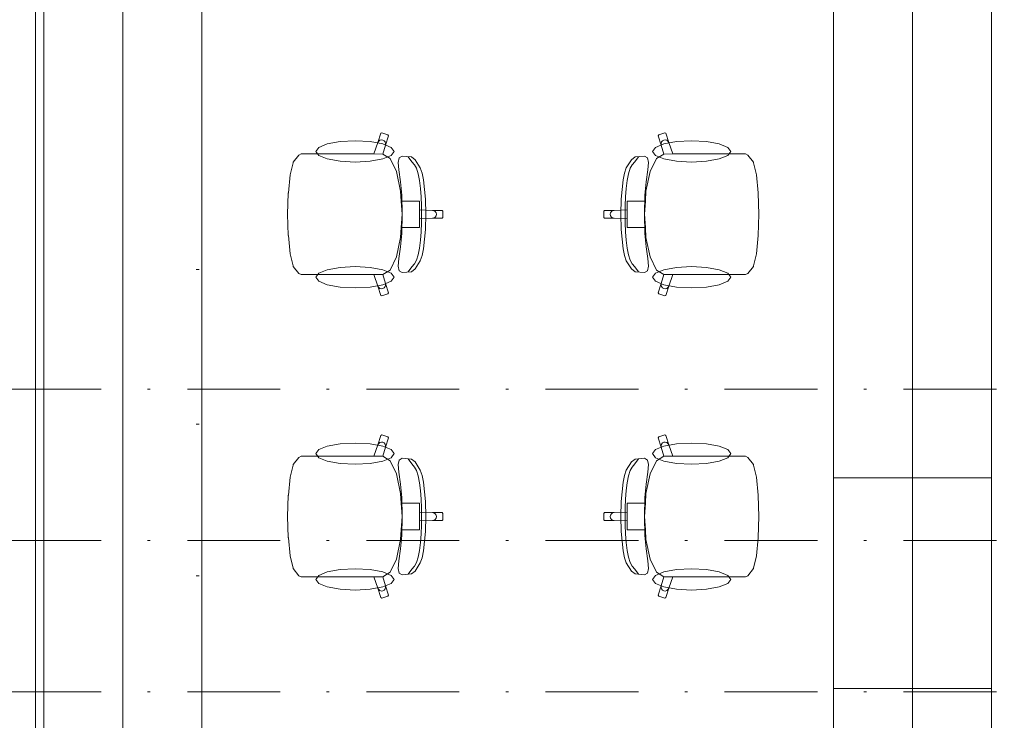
# Model space of a CAD drawing. Header units: millimetres. Extents: x 0 to 1184, y 0 to 836.
# Tile 29 of 86: x 289 to 326, y 353 to 379. Entities that reach past the tile are written whole.
import ezdxf
from ezdxf.xclip import XClip

# ---------------------------------------------------------------- set-up
doc = ezdxf.new("R2010")
doc.units = ezdxf.units.MM
doc.header["$MEASUREMENT"] = 0
doc.header["$XCLIPFRAME"] = 0
doc.linetypes.add('Штрихпунктирная', pattern=[6.702778, 3.527778, -1.763889, 0, -1.411111])
for name, color, linetype in [('Интерьер - конструкции мебели', 7, 'Continuous'), ('Интерьер - Мебель', 7, 'Continuous'), ('Элемент Модели - Оси', 7, 'Continuous')]:
    doc.layers.add(name, color=color, linetype=linetype)

# ---------------------------------------------------------------- blocks, each defined once
blk = doc.blocks.new('Чертеж_4_4', base_point=(-278.479, 89.564))
at = {"layer": 'Интерьер - конструкции мебели', "color": 251, "linetype": 'Continuous', "lineweight": 20, "true_color": 0x575757}
for p, q in [((292.964, 402.943), (292.964, 329.943)), ((322.964, 361.943), (322.964, 402.943)), ((322.964, 353.943), (322.964, 361.943)), ((322.964, 329.943), (322.964, 353.943))]:
    blk.add_line(p, q, dxfattribs=at)
at = {"layer": 'Интерьер - конструкции мебели', "color": 7, "linetype": 'Continuous', "lineweight": 15}
for p, q in [((319.964, 361.943), (325.964, 361.943)), ((319.964, 353.943), (325.964, 353.943))]:
    blk.add_line(p, q, dxfattribs=at)
at = {"layer": 'Интерьер - конструкции мебели', "color": 7, "linetype": 'Continuous', "lineweight": 15, "flags": 128}
blk.add_lwpolyline([(325.964, 408.564), (289.644, 408.564), (289.644, 323.943), (325.964, 323.943), (325.964, 353.814), (325.964, 365.314)], close=True, dxfattribs=at)
at = {"layer": 'Интерьер - конструкции мебели', "color": 251, "linetype": 'Continuous', "lineweight": 20, "true_color": 0x575757, "flags": 128}
for points in [[(289.964, 405.943), (289.964, 323.943)], [(325.964, 361.943), (325.964, 405.943)], [(295.964, 329.943), (295.964, 402.943)], [(319.964, 402.943), (319.964, 361.943)], [(319.964, 361.943), (319.964, 353.943)], [(325.964, 353.943), (325.964, 361.943)], [(319.964, 353.943), (319.964, 329.943)], [(325.964, 323.943), (325.964, 353.943)]]:
    blk.add_lwpolyline(points, dxfattribs=at)
at = {"layer": 'Интерьер - Мебель', "color": 7, "linetype": 'Continuous', "lineweight": 15}
for p, q in [((302.657, 374.685), (302.771, 375.039)), ((302.771, 375.039), (302.808, 375.058)), ((302.808, 375.058), (303.036, 374.984)), ((303.055, 374.946), (302.941, 374.592)), ((303.036, 374.984), (303.055, 374.946)), ((313.325, 374.984), (313.305, 374.946)), ((313.305, 374.946), (313.419, 374.592)), ((313.552, 375.058), (313.325, 374.984)), ((313.59, 375.039), (313.552, 375.058)), ((313.704, 374.685), (313.59, 375.039)), ((302.5, 374.251), (302.657, 374.685)), ((302.657, 374.685), (302.685, 374.736)), ((302.685, 374.736), (302.731, 374.773)), ((302.731, 374.773), (302.787, 374.789)), ((302.787, 374.789), (302.845, 374.782)), ((302.941, 374.592), (302.844, 374.25)), ((302.845, 374.782), (302.896, 374.753)), ((302.896, 374.753), (302.932, 374.707)), ((302.932, 374.707), (302.948, 374.65)), ((302.948, 374.65), (302.941, 374.592)), ((313.428, 374.707), (313.413, 374.65)), ((313.413, 374.65), (313.419, 374.592)), ((313.419, 374.592), (313.516, 374.25)), ((313.465, 374.753), (313.428, 374.707)), ((313.516, 374.782), (313.465, 374.753)), ((313.573, 374.789), (313.516, 374.782)), ((313.63, 374.773), (313.573, 374.789)), ((313.675, 374.736), (313.63, 374.773)), ((313.704, 374.685), (313.675, 374.736)), ((313.861, 374.251), (313.704, 374.685)), ((299.44, 373.938), (299.652, 374.206)), ((299.652, 374.206), (299.738, 374.251)), ((299.738, 374.251), (300.048, 374.251)), ((300.048, 374.251), (300.409, 374.251)), ((300.409, 374.251), (302.5, 374.251)), ((302.844, 374.25), (302.5, 374.251)), ((302.842, 374.251), (302.844, 374.25)), ((302.844, 374.25), (303.123, 374.077)), ((303.428, 373.933), (303.458, 374.105)), ((303.458, 374.105), (303.574, 374.172)), ((303.574, 374.172), (303.935, 374.139)), ((303.829, 374.109), (303.803, 374.146)), ((303.881, 374.046), (303.829, 374.109)), ((303.935, 374.139), (304.067, 374.034)), ((312.426, 374.139), (312.294, 374.034)), ((312.787, 374.172), (312.426, 374.139)), ((312.48, 374.046), (312.531, 374.109)), ((312.531, 374.109), (312.558, 374.146)), ((312.902, 374.105), (312.787, 374.172)), ((312.933, 373.933), (312.902, 374.105)), ((313.516, 374.25), (313.238, 374.077)), ((313.518, 374.251), (313.516, 374.25)), ((313.516, 374.25), (313.861, 374.251)), ((315.952, 374.251), (313.861, 374.251)), ((316.313, 374.251), (315.952, 374.251)), ((316.623, 374.251), (316.313, 374.251)), ((316.709, 374.206), (316.623, 374.251)), ((316.921, 373.938), (316.709, 374.206)), ((299.324, 373.457), (299.431, 373.916)), ((299.431, 373.916), (299.44, 373.938)), ((303.123, 374.077), (303.361, 373.58)), ((303.454, 373.644), (303.428, 373.933)), ((303.942, 373.956), (303.881, 374.046)), ((304.043, 373.839), (303.942, 373.956)), ((304.12, 373.707), (304.043, 373.839)), ((304.067, 374.034), (304.267, 373.724)), ((304.267, 373.724), (304.34, 373.524)), ((312.093, 373.724), (312.021, 373.524)), ((312.294, 374.034), (312.093, 373.724)), ((312.241, 373.707), (312.318, 373.839)), ((312.318, 373.839), (312.418, 373.956)), ((312.418, 373.956), (312.48, 374.046)), ((312.907, 373.644), (312.933, 373.933)), ((313.238, 374.077), (313, 373.58)), ((316.929, 373.916), (316.921, 373.938)), ((317.036, 373.457), (316.929, 373.916)), ((299.253, 372.769), (299.324, 373.457)), ((303.361, 373.58), (303.52, 372.836)), ((303.512, 373.191), (303.454, 373.644)), ((304.182, 373.503), (304.12, 373.707)), ((304.232, 373.244), (304.182, 373.503)), ((304.34, 373.524), (304.388, 373.265)), ((312.021, 373.524), (311.973, 373.265)), ((312.129, 373.244), (312.178, 373.503)), ((312.178, 373.503), (312.241, 373.707)), ((313, 373.58), (312.841, 372.836)), ((312.849, 373.191), (312.907, 373.644)), ((317.108, 372.769), (317.036, 373.457)), ((303.559, 372.681), (303.512, 373.191)), ((304.269, 372.944), (304.232, 373.244)), ((304.388, 373.265), (304.458, 372.533)), ((311.973, 373.265), (311.903, 372.533)), ((312.092, 372.944), (312.129, 373.244)), ((312.802, 372.681), (312.849, 373.191)), ((299.227, 371.958), (299.252, 372.759)), ((299.252, 372.759), (299.253, 372.769)), ((303.52, 372.836), (303.543, 372.462)), ((303.582, 371.958), (303.559, 372.681)), ((304.294, 372.619), (304.269, 372.944)), ((304.309, 372.286), (304.294, 372.619)), ((312.052, 372.286), (312.066, 372.619)), ((312.066, 372.619), (312.092, 372.944)), ((312.779, 371.958), (312.802, 372.681)), ((312.841, 372.836), (312.817, 372.462)), ((317.109, 372.759), (317.108, 372.769)), ((317.134, 371.958), (317.109, 372.759)), ((303.543, 372.462), (303.575, 371.958)), ((303.543, 372.462), (303.93, 372.462)), ((303.93, 372.462), (304.23, 372.462)), ((304.23, 372.462), (304.23, 372.127)), ((304.313, 371.958), (304.309, 372.286)), ((304.458, 372.533), (304.479, 371.958)), ((311.903, 372.533), (311.881, 371.958)), ((312.047, 371.958), (312.052, 372.286)), ((312.43, 372.462), (312.131, 372.462)), ((312.131, 372.462), (312.131, 372.127)), ((312.817, 372.462), (312.43, 372.462)), ((312.817, 372.462), (312.785, 371.958)), ((299.227, 371.958), (299.252, 371.158)), ((303.543, 371.455), (303.575, 371.958)), ((303.582, 371.958), (303.559, 371.235)), ((304.23, 372.127), (304.23, 371.958)), ((304.23, 372.127), (304.728, 372.109)), ((304.23, 371.789), (304.23, 371.958)), ((304.313, 371.958), (304.309, 371.631)), ((304.458, 371.383), (304.479, 371.958)), ((304.728, 372.109), (304.785, 372.098)), ((304.728, 372.109), (305.097, 372.109)), ((304.785, 372.098), (304.834, 372.065)), ((304.785, 371.819), (304.834, 371.852)), ((304.834, 372.065), (304.866, 372.016)), ((304.834, 371.852), (304.866, 371.901)), ((304.866, 372.016), (304.878, 371.958)), ((304.866, 371.901), (304.878, 371.958)), ((305.097, 372.109), (305.127, 372.079)), ((305.127, 372.079), (305.127, 371.958)), ((305.127, 371.838), (305.127, 371.958)), ((311.263, 372.109), (311.234, 372.079)), ((311.234, 372.079), (311.234, 371.958)), ((311.234, 371.838), (311.234, 371.958)), ((311.632, 372.109), (311.263, 372.109)), ((311.494, 372.016), (311.483, 371.958)), ((311.494, 371.901), (311.483, 371.958)), ((311.527, 372.065), (311.494, 372.016)), ((311.527, 371.852), (311.494, 371.901)), ((311.575, 372.098), (311.527, 372.065)), ((311.575, 371.819), (311.527, 371.852)), ((311.632, 372.109), (311.575, 372.098)), ((312.131, 372.127), (311.632, 372.109)), ((311.903, 371.383), (311.881, 371.958)), ((312.047, 371.958), (312.052, 371.631)), ((312.131, 372.127), (312.131, 371.958)), ((312.131, 371.789), (312.131, 371.958)), ((312.779, 371.958), (312.802, 371.235)), ((312.817, 371.455), (312.785, 371.958)), ((317.134, 371.958), (317.109, 371.158)), ((304.23, 371.789), (304.728, 371.807)), ((304.23, 371.455), (304.23, 371.789)), ((304.309, 371.631), (304.294, 371.297)), ((304.728, 371.807), (304.785, 371.819)), ((304.728, 371.807), (305.097, 371.807)), ((305.097, 371.807), (305.127, 371.838)), ((311.263, 371.807), (311.234, 371.838)), ((311.632, 371.807), (311.263, 371.807)), ((311.632, 371.807), (311.575, 371.819)), ((312.131, 371.789), (311.632, 371.807)), ((312.052, 371.631), (312.066, 371.297)), ((312.131, 371.455), (312.131, 371.789)), ((299.252, 371.158), (299.253, 371.147)), ((299.253, 371.147), (299.324, 370.46)), ((303.559, 371.235), (303.512, 370.726)), ((303.52, 371.081), (303.543, 371.455)), ((303.543, 371.455), (303.93, 371.455)), ((303.93, 371.455), (304.23, 371.455)), ((304.294, 371.297), (304.269, 370.973)), ((304.388, 370.651), (304.458, 371.383)), ((311.973, 370.651), (311.903, 371.383)), ((312.066, 371.297), (312.092, 370.973)), ((312.43, 371.455), (312.131, 371.455)), ((312.817, 371.455), (312.43, 371.455)), ((312.802, 371.235), (312.849, 370.726)), ((312.841, 371.081), (312.817, 371.455)), ((317.108, 371.147), (317.036, 370.46)), ((317.109, 371.158), (317.108, 371.147)), ((303.361, 370.337), (303.52, 371.081)), ((303.512, 370.726), (303.454, 370.273)), ((304.269, 370.973), (304.232, 370.673)), ((312.092, 370.973), (312.129, 370.673)), ((313, 370.337), (312.841, 371.081)), ((312.849, 370.726), (312.907, 370.273)), ((299.324, 370.46), (299.431, 370)), ((304.182, 370.414), (304.12, 370.21)), ((304.232, 370.673), (304.182, 370.414)), ((304.267, 370.193), (304.34, 370.393)), ((304.34, 370.393), (304.388, 370.651)), ((312.021, 370.393), (311.973, 370.651)), ((312.093, 370.193), (312.021, 370.393)), ((312.129, 370.673), (312.178, 370.414)), ((312.178, 370.414), (312.241, 370.21)), ((317.036, 370.46), (316.929, 370)), ((299.431, 370), (299.44, 369.979)), ((299.44, 369.979), (299.652, 369.711)), ((303.123, 369.84), (303.361, 370.337)), ((303.454, 370.273), (303.428, 369.984)), ((303.428, 369.984), (303.458, 369.812)), ((304.043, 370.078), (303.942, 369.961)), ((304.12, 370.21), (304.043, 370.078)), ((304.067, 369.883), (304.267, 370.193)), ((312.294, 369.883), (312.093, 370.193)), ((312.241, 370.21), (312.318, 370.078)), ((312.318, 370.078), (312.418, 369.961)), ((312.933, 369.984), (312.902, 369.812)), ((312.907, 370.273), (312.933, 369.984)), ((313.238, 369.84), (313, 370.337)), ((316.921, 369.979), (316.709, 369.711)), ((316.929, 370), (316.921, 369.979)), ((299.652, 369.711), (299.738, 369.666)), ((299.738, 369.666), (300.048, 369.666)), ((300.048, 369.666), (300.409, 369.666)), ((300.409, 369.666), (302.5, 369.666)), ((302.844, 369.667), (302.5, 369.666)), ((302.5, 369.666), (302.657, 369.232)), ((302.842, 369.666), (302.844, 369.667)), ((302.844, 369.667), (303.123, 369.84)), ((302.941, 369.325), (302.844, 369.667)), ((303.458, 369.812), (303.574, 369.744)), ((303.574, 369.744), (303.935, 369.777)), ((303.829, 369.808), (303.803, 369.771)), ((303.881, 369.871), (303.829, 369.808)), ((303.942, 369.961), (303.881, 369.871)), ((303.935, 369.777), (304.067, 369.883)), ((312.426, 369.777), (312.294, 369.883)), ((312.418, 369.961), (312.48, 369.871)), ((312.787, 369.744), (312.426, 369.777)), ((312.48, 369.871), (312.531, 369.808)), ((312.531, 369.808), (312.558, 369.771)), ((312.902, 369.812), (312.787, 369.744)), ((313.516, 369.667), (313.238, 369.84)), ((313.419, 369.325), (313.516, 369.667)), ((313.518, 369.666), (313.516, 369.667)), ((313.516, 369.667), (313.861, 369.666)), ((313.861, 369.666), (313.704, 369.232)), ((315.952, 369.666), (313.861, 369.666)), ((316.313, 369.666), (315.952, 369.666)), ((316.623, 369.666), (316.313, 369.666)), ((316.709, 369.711), (316.623, 369.666)), ((302.657, 369.232), (302.685, 369.18)), ((302.657, 369.232), (302.771, 368.878)), ((302.932, 369.21), (302.948, 369.267)), ((302.948, 369.267), (302.941, 369.325)), ((303.055, 368.971), (302.941, 369.325)), ((313.305, 368.971), (313.419, 369.325)), ((313.413, 369.267), (313.419, 369.325)), ((313.428, 369.21), (313.413, 369.267)), ((313.704, 369.232), (313.59, 368.878)), ((313.704, 369.232), (313.675, 369.18)), ((302.685, 369.18), (302.731, 369.144)), ((302.731, 369.144), (302.787, 369.128)), ((302.771, 368.878), (302.808, 368.858)), ((302.787, 369.128), (302.845, 369.135)), ((302.808, 368.858), (303.036, 368.933)), ((302.845, 369.135), (302.896, 369.164)), ((302.896, 369.164), (302.932, 369.21)), ((303.036, 368.933), (303.055, 368.971)), ((313.325, 368.933), (313.305, 368.971)), ((313.552, 368.858), (313.325, 368.933)), ((313.465, 369.164), (313.428, 369.21)), ((313.516, 369.135), (313.465, 369.164)), ((313.573, 369.128), (313.516, 369.135)), ((313.59, 368.878), (313.552, 368.858)), ((313.63, 369.144), (313.573, 369.128)), ((313.675, 369.18), (313.63, 369.144)), ((302.657, 363.2), (302.771, 363.554)), ((302.657, 363.2), (302.685, 363.251)), ((302.685, 363.251), (302.731, 363.288)), ((302.731, 363.288), (302.787, 363.304)), ((302.771, 363.554), (302.808, 363.574)), ((302.787, 363.304), (302.845, 363.297)), ((302.808, 363.574), (303.036, 363.499)), ((302.845, 363.297), (302.896, 363.268)), ((302.896, 363.268), (302.932, 363.222)), ((303.055, 363.461), (302.941, 363.107)), ((303.036, 363.499), (303.055, 363.461)), ((313.325, 363.499), (313.305, 363.461)), ((313.305, 363.461), (313.419, 363.107)), ((313.552, 363.574), (313.325, 363.499)), ((313.465, 363.268), (313.428, 363.222)), ((313.516, 363.297), (313.465, 363.268)), ((313.573, 363.304), (313.516, 363.297)), ((313.59, 363.554), (313.552, 363.574)), ((313.63, 363.288), (313.573, 363.304)), ((313.704, 363.2), (313.59, 363.554)), ((313.675, 363.251), (313.63, 363.288)), ((313.704, 363.2), (313.675, 363.251)), ((302.5, 362.766), (302.657, 363.2)), ((302.941, 363.107), (302.844, 362.765)), ((302.932, 363.222), (302.948, 363.165)), ((302.948, 363.165), (302.941, 363.107)), ((313.428, 363.222), (313.413, 363.165)), ((313.413, 363.165), (313.419, 363.107)), ((313.419, 363.107), (313.516, 362.765)), ((313.861, 362.766), (313.704, 363.2)), ((299.44, 362.453), (299.652, 362.721)), ((299.652, 362.721), (299.738, 362.766)), ((299.738, 362.766), (300.048, 362.766)), ((300.048, 362.766), (300.409, 362.766)), ((300.409, 362.766), (302.5, 362.766)), ((302.844, 362.765), (302.5, 362.766)), ((302.842, 362.766), (302.844, 362.765)), ((302.844, 362.765), (303.123, 362.592)), ((303.123, 362.592), (303.361, 362.095)), ((303.428, 362.448), (303.458, 362.62)), ((303.458, 362.62), (303.574, 362.687)), ((303.574, 362.687), (303.935, 362.655)), ((303.829, 362.624), (303.803, 362.661)), ((303.881, 362.561), (303.829, 362.624)), ((303.942, 362.471), (303.881, 362.561)), ((303.935, 362.655), (304.067, 362.549)), ((304.067, 362.549), (304.267, 362.239)), ((312.294, 362.549), (312.093, 362.239)), ((312.426, 362.655), (312.294, 362.549)), ((312.418, 362.471), (312.48, 362.561)), ((312.787, 362.687), (312.426, 362.655)), ((312.48, 362.561), (312.531, 362.624)), ((312.531, 362.624), (312.558, 362.661)), ((312.902, 362.62), (312.787, 362.687)), ((312.933, 362.448), (312.902, 362.62)), ((313.238, 362.592), (313, 362.095)), ((313.516, 362.765), (313.238, 362.592)), ((313.518, 362.766), (313.516, 362.765)), ((313.516, 362.765), (313.861, 362.766)), ((315.952, 362.766), (313.861, 362.766)), ((316.313, 362.766), (315.952, 362.766)), ((316.623, 362.766), (316.313, 362.766)), ((316.709, 362.721), (316.623, 362.766)), ((316.921, 362.453), (316.709, 362.721)), ((299.324, 361.972), (299.431, 362.431)), ((299.431, 362.431), (299.44, 362.453)), ((303.454, 362.159), (303.428, 362.448)), ((303.512, 361.706), (303.454, 362.159)), ((304.043, 362.354), (303.942, 362.471)), ((304.12, 362.222), (304.043, 362.354)), ((304.182, 362.018), (304.12, 362.222)), ((304.267, 362.239), (304.34, 362.039)), ((312.093, 362.239), (312.021, 362.039)), ((312.178, 362.018), (312.241, 362.222)), ((312.241, 362.222), (312.318, 362.354)), ((312.318, 362.354), (312.418, 362.471)), ((312.849, 361.706), (312.907, 362.159)), ((312.907, 362.159), (312.933, 362.448)), ((316.929, 362.431), (316.921, 362.453)), ((317.036, 361.972), (316.929, 362.431)), ((299.253, 361.284), (299.324, 361.972)), ((303.361, 362.095), (303.52, 361.351)), ((304.232, 361.759), (304.182, 362.018)), ((304.269, 361.459), (304.232, 361.759)), ((304.34, 362.039), (304.388, 361.781)), ((304.388, 361.781), (304.458, 361.049)), ((311.973, 361.781), (311.903, 361.049)), ((312.021, 362.039), (311.973, 361.781)), ((312.092, 361.459), (312.129, 361.759)), ((312.129, 361.759), (312.178, 362.018)), ((313, 362.095), (312.841, 361.351)), ((317.108, 361.284), (317.036, 361.972)), ((303.559, 361.196), (303.512, 361.706)), ((304.294, 361.134), (304.269, 361.459)), ((312.066, 361.134), (312.092, 361.459)), ((312.802, 361.196), (312.849, 361.706)), ((299.227, 360.474), (299.252, 361.274)), ((299.252, 361.274), (299.253, 361.284)), ((303.52, 361.351), (303.543, 360.977)), ((303.582, 360.474), (303.559, 361.196)), ((304.309, 360.801), (304.294, 361.134)), ((304.458, 361.049), (304.479, 360.474)), ((311.903, 361.049), (311.881, 360.474)), ((312.052, 360.801), (312.066, 361.134)), ((312.779, 360.474), (312.802, 361.196)), ((312.841, 361.351), (312.817, 360.977)), ((317.109, 361.274), (317.108, 361.284)), ((317.134, 360.474), (317.109, 361.274)), ((303.543, 360.977), (303.575, 360.474)), ((303.543, 360.977), (303.93, 360.977)), ((303.93, 360.977), (304.23, 360.977)), ((304.23, 360.977), (304.23, 360.642)), ((304.23, 360.642), (304.23, 360.474)), ((304.23, 360.642), (304.728, 360.624)), ((304.313, 360.474), (304.309, 360.801)), ((304.728, 360.624), (304.785, 360.613)), ((304.728, 360.624), (305.097, 360.624)), ((305.097, 360.624), (305.127, 360.594)), ((311.263, 360.624), (311.234, 360.594)), ((311.632, 360.624), (311.263, 360.624)), ((311.632, 360.624), (311.575, 360.613)), ((312.131, 360.642), (311.632, 360.624)), ((312.047, 360.474), (312.052, 360.801)), ((312.43, 360.977), (312.131, 360.977)), ((312.131, 360.977), (312.131, 360.642)), ((312.131, 360.642), (312.131, 360.474)), ((312.817, 360.977), (312.43, 360.977)), ((312.817, 360.977), (312.785, 360.474)), ((299.227, 360.474), (299.252, 359.673)), ((303.543, 359.97), (303.575, 360.474)), ((303.582, 360.474), (303.559, 359.751)), ((304.23, 360.305), (304.23, 360.474)), ((304.23, 360.305), (304.728, 360.323)), ((304.23, 359.97), (304.23, 360.305)), ((304.313, 360.474), (304.309, 360.146)), ((304.458, 359.899), (304.479, 360.474)), ((304.728, 360.323), (304.785, 360.334)), ((304.728, 360.323), (305.097, 360.323)), ((304.785, 360.613), (304.834, 360.58)), ((304.785, 360.334), (304.834, 360.367)), ((304.834, 360.58), (304.866, 360.531)), ((304.834, 360.367), (304.866, 360.416)), ((304.866, 360.531), (304.878, 360.474)), ((304.866, 360.416), (304.878, 360.474)), ((305.097, 360.323), (305.127, 360.353)), ((305.127, 360.594), (305.127, 360.474)), ((305.127, 360.353), (305.127, 360.474)), ((311.234, 360.594), (311.234, 360.474)), ((311.234, 360.353), (311.234, 360.474)), ((311.263, 360.323), (311.234, 360.353)), ((311.632, 360.323), (311.263, 360.323)), ((311.494, 360.531), (311.483, 360.474)), ((311.494, 360.416), (311.483, 360.474)), ((311.527, 360.58), (311.494, 360.531)), ((311.527, 360.367), (311.494, 360.416)), ((311.575, 360.613), (311.527, 360.58)), ((311.575, 360.334), (311.527, 360.367)), ((311.632, 360.323), (311.575, 360.334)), ((312.131, 360.305), (311.632, 360.323)), ((311.903, 359.899), (311.881, 360.474)), ((312.047, 360.474), (312.052, 360.146)), ((312.131, 360.305), (312.131, 360.474)), ((312.131, 359.97), (312.131, 360.305)), ((312.779, 360.474), (312.802, 359.751)), ((312.817, 359.97), (312.785, 360.474)), ((317.134, 360.474), (317.109, 359.673)), ((303.52, 359.596), (303.543, 359.97)), ((303.543, 359.97), (303.93, 359.97)), ((303.93, 359.97), (304.23, 359.97)), ((304.309, 360.146), (304.294, 359.813)), ((304.388, 359.166), (304.458, 359.899)), ((311.973, 359.166), (311.903, 359.899)), ((312.052, 360.146), (312.066, 359.813)), ((312.43, 359.97), (312.131, 359.97)), ((312.817, 359.97), (312.43, 359.97)), ((312.841, 359.596), (312.817, 359.97)), ((299.252, 359.673), (299.253, 359.663)), ((299.253, 359.663), (299.324, 358.975)), ((303.361, 358.852), (303.52, 359.596)), ((303.559, 359.751), (303.512, 359.241)), ((304.294, 359.813), (304.269, 359.488)), ((312.066, 359.813), (312.092, 359.488)), ((312.802, 359.751), (312.849, 359.241)), ((313, 358.852), (312.841, 359.596)), ((317.108, 359.663), (317.036, 358.975)), ((317.109, 359.673), (317.108, 359.663)), ((303.512, 359.241), (303.454, 358.788)), ((304.232, 359.188), (304.182, 358.929)), ((304.269, 359.488), (304.232, 359.188)), ((304.34, 358.908), (304.388, 359.166)), ((312.021, 358.908), (311.973, 359.166)), ((312.092, 359.488), (312.129, 359.188)), ((312.129, 359.188), (312.178, 358.929)), ((312.849, 359.241), (312.907, 358.788)), ((299.324, 358.975), (299.431, 358.516)), ((303.123, 358.355), (303.361, 358.852)), ((303.454, 358.788), (303.428, 358.499)), ((304.182, 358.929), (304.12, 358.725)), ((304.267, 358.708), (304.34, 358.908)), ((312.093, 358.708), (312.021, 358.908)), ((312.178, 358.929), (312.241, 358.725)), ((312.907, 358.788), (312.933, 358.499)), ((313.238, 358.355), (313, 358.852)), ((317.036, 358.975), (316.929, 358.516)), ((299.431, 358.516), (299.44, 358.494)), ((299.44, 358.494), (299.652, 358.226)), ((303.428, 358.499), (303.458, 358.327)), ((303.881, 358.386), (303.829, 358.323)), ((303.942, 358.476), (303.881, 358.386)), ((303.935, 358.293), (304.067, 358.398)), ((304.043, 358.593), (303.942, 358.476)), ((304.12, 358.725), (304.043, 358.593)), ((304.067, 358.398), (304.267, 358.708)), ((312.294, 358.398), (312.093, 358.708)), ((312.241, 358.725), (312.318, 358.593)), ((312.426, 358.293), (312.294, 358.398)), ((312.318, 358.593), (312.418, 358.476)), ((312.418, 358.476), (312.48, 358.386)), ((312.48, 358.386), (312.531, 358.323)), ((312.933, 358.499), (312.902, 358.327)), ((316.921, 358.494), (316.709, 358.226)), ((316.929, 358.516), (316.921, 358.494)), ((299.652, 358.226), (299.738, 358.181)), ((299.738, 358.181), (300.048, 358.181)), ((300.048, 358.181), (300.409, 358.181)), ((300.409, 358.181), (302.5, 358.181)), ((302.844, 358.182), (302.5, 358.181)), ((302.5, 358.181), (302.657, 357.747)), ((302.842, 358.181), (302.844, 358.182)), ((302.844, 358.182), (303.123, 358.355)), ((302.941, 357.84), (302.844, 358.182)), ((303.458, 358.327), (303.574, 358.26)), ((303.574, 358.26), (303.935, 358.293)), ((303.829, 358.323), (303.803, 358.286)), ((312.787, 358.26), (312.426, 358.293)), ((312.531, 358.323), (312.558, 358.286)), ((312.902, 358.327), (312.787, 358.26)), ((313.516, 358.182), (313.238, 358.355)), ((313.419, 357.84), (313.516, 358.182)), ((313.518, 358.181), (313.516, 358.182)), ((313.516, 358.182), (313.861, 358.181)), ((313.861, 358.181), (313.704, 357.747)), ((315.952, 358.181), (313.861, 358.181)), ((316.313, 358.181), (315.952, 358.181)), ((316.623, 358.181), (316.313, 358.181)), ((316.709, 358.226), (316.623, 358.181)), ((302.657, 357.747), (302.685, 357.696)), ((302.657, 357.747), (302.771, 357.393)), ((302.685, 357.696), (302.731, 357.659)), ((302.731, 357.659), (302.787, 357.643)), ((302.787, 357.643), (302.845, 357.65)), ((302.845, 357.65), (302.896, 357.679)), ((302.896, 357.679), (302.932, 357.725)), ((302.932, 357.725), (302.948, 357.782)), ((302.948, 357.782), (302.941, 357.84)), ((303.055, 357.486), (302.941, 357.84)), ((313.305, 357.486), (313.419, 357.84)), ((313.413, 357.782), (313.419, 357.84)), ((313.428, 357.725), (313.413, 357.782)), ((313.465, 357.679), (313.428, 357.725)), ((313.516, 357.65), (313.465, 357.679)), ((313.573, 357.643), (313.516, 357.65)), ((313.63, 357.659), (313.573, 357.643)), ((313.704, 357.747), (313.59, 357.393)), ((313.675, 357.696), (313.63, 357.659)), ((313.704, 357.747), (313.675, 357.696)), ((302.771, 357.393), (302.808, 357.374)), ((302.808, 357.374), (303.036, 357.448)), ((303.036, 357.448), (303.055, 357.486)), ((313.325, 357.448), (313.305, 357.486)), ((313.552, 357.374), (313.325, 357.448)), ((313.59, 357.393), (313.552, 357.374))]:
    blk.add_line(p, q, dxfattribs=at)
at = {"layer": 'Интерьер - Мебель', "color": 7, "linetype": 'Continuous', "lineweight": 15, "flags": 128}
for points in [[(301.786, 374.751), (302.357, 374.72), (302.84, 374.633), (303.163, 374.502), (303.277, 374.348), (303.163, 374.194), (302.84, 374.064), (302.357, 373.977), (301.786, 373.946), (301.216, 373.977), (300.733, 374.064), (300.41, 374.194), (300.296, 374.348), (300.41, 374.502), (300.733, 374.633), (301.216, 374.72)], [(314.574, 374.751), (314.004, 374.72), (313.52, 374.633), (313.197, 374.502), (313.084, 374.348), (313.197, 374.194), (313.52, 374.064), (314.004, 373.977), (314.574, 373.946), (315.144, 373.977), (315.628, 374.064), (315.951, 374.194), (316.064, 374.348), (315.951, 374.502), (315.628, 374.633), (315.144, 374.72)], [(301.786, 369.166), (302.357, 369.196), (302.84, 369.284), (303.163, 369.414), (303.277, 369.568), (303.163, 369.722), (302.84, 369.853), (302.357, 369.94), (301.786, 369.971), (301.216, 369.94), (300.733, 369.853), (300.41, 369.722), (300.296, 369.568), (300.41, 369.414), (300.733, 369.284), (301.216, 369.196)], [(314.574, 369.166), (314.004, 369.196), (313.52, 369.284), (313.197, 369.414), (313.084, 369.568), (313.197, 369.722), (313.52, 369.853), (314.004, 369.94), (314.574, 369.971), (315.144, 369.94), (315.628, 369.853), (315.951, 369.722), (316.064, 369.568), (315.951, 369.414), (315.628, 369.284), (315.144, 369.196)], [(301.786, 363.266), (302.357, 363.235), (302.84, 363.148), (303.163, 363.018), (303.277, 362.864), (303.163, 362.71), (302.84, 362.579), (302.357, 362.492), (301.786, 362.461), (301.216, 362.492), (300.733, 362.579), (300.41, 362.71), (300.296, 362.864), (300.41, 363.018), (300.733, 363.148), (301.216, 363.235)], [(314.574, 363.266), (314.004, 363.235), (313.52, 363.148), (313.197, 363.018), (313.084, 362.864), (313.197, 362.71), (313.52, 362.579), (314.004, 362.492), (314.574, 362.461), (315.144, 362.492), (315.628, 362.579), (315.951, 362.71), (316.064, 362.864), (315.951, 363.018), (315.628, 363.148), (315.144, 363.235)], [(301.786, 357.681), (302.357, 357.712), (302.84, 357.799), (303.163, 357.929), (303.277, 358.083), (303.163, 358.237), (302.84, 358.368), (302.357, 358.455), (301.786, 358.486), (301.216, 358.455), (300.733, 358.368), (300.41, 358.237), (300.296, 358.083), (300.41, 357.929), (300.733, 357.799), (301.216, 357.712)], [(314.574, 357.681), (314.004, 357.712), (313.52, 357.799), (313.197, 357.929), (313.084, 358.083), (313.197, 358.237), (313.52, 358.368), (314.004, 358.455), (314.574, 358.486), (315.144, 358.455), (315.628, 358.368), (315.951, 358.237), (316.064, 358.083), (315.951, 357.929), (315.628, 357.799), (315.144, 357.712)]]:
    blk.add_lwpolyline(points, close=True, dxfattribs=at)
for points in [[(295.86, 369.858), (295.745, 369.858)], [(295.86, 363.983), (295.745, 363.983)], [(295.86, 358.223), (295.745, 358.223)]]:
    blk.add_lwpolyline(points, dxfattribs=at)
at = {"layer": 'Элемент Модели - Оси', "color": 7, "linetype": 'Штрихпунктирная', "lineweight": 15}
for p, q in [((57.32, 365.314), (1181.052, 365.314)), ((57.32, 359.564), (1181.052, 359.564)), ((57.32, 353.814), (1181.052, 353.814))]:
    blk.add_line(p, q, dxfattribs=at)

msp = doc.modelspace()

# ---------------------------------------------------------------- block references
at = {"color": 161, "linetype": 'Continuous', "lineweight": 40, "true_color": 0x83aefe}
ref = msp.add_blockref('Чертеж_4_4', (-278.479, 89.564), dxfattribs=at)
XClip(ref).set_block_clipping_path([(57.3201676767, 151.7660533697), (1181.0522393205, 828.727105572)])

doc.saveas('drawing.dxf')
